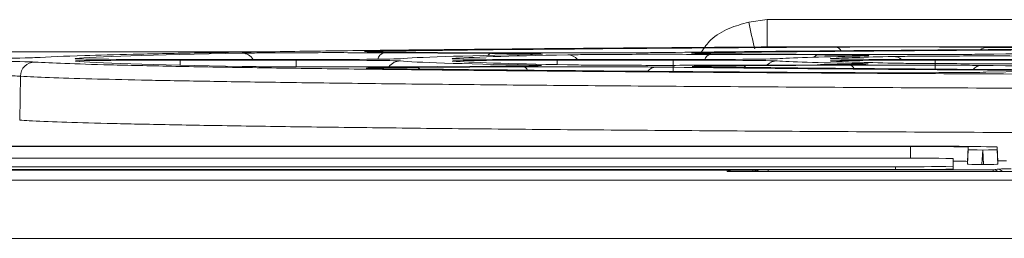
# Model space of a CAD drawing. Header units: millimetres. Extents: x 0 to 2100, y 0 to 1485.
# Tile 44 of 68: x 463.34 to 497.45, y 1304.89 to 1312.49. Entities that reach past the tile are written whole.
import ezdxf

# ---------------------------------------------------------------- set-up
doc = ezdxf.new("R2010")
doc.units = ezdxf.units.MM
doc.header["$LTSCALE"] = 5

msp = doc.modelspace()

# ---------------------------------------------------------------- linework, layer by layer
at = {"color": 7, "linetype": 'Continuous', "lineweight": 15}
for p, q in [((488.596, 1312.398), (489.239, 1312.489)), ((489.239, 1312.489), (489.239, 1311.541)), ((489.239, 1312.489), (499.209, 1312.489)), ((475.382, 1311.375), (475.371, 1311.375)), ((475.954, 1311.337), (479.688, 1311.318)), ((480.797, 1311.335), (477.06, 1311.354)), ((481.351, 1311.287), (481.103, 1311.279)), ((486.687, 1311.318), (486.679, 1311.319)), ((487.259, 1311.28), (490.997, 1311.261)), ((492.109, 1311.278), (488.369, 1311.297)), ((499.209, 1311.541), (489.239, 1311.541)), ((492.676, 1311.231), (492.451, 1311.223)), ((496.85, 1311.525), (498.856, 1311.494)), ((472.911, 1311.102), (468.897, 1311.102)), ((468.897, 1311.083), (472.911, 1311.083)), ((481.333, 1310.888), (481.333, 1310.888)), ((485.978, 1311.102), (481.953, 1311.102)), ((481.953, 1311.083), (485.978, 1311.083)), ((490.964, 1310.924), (487.258, 1310.905)), ((488.385, 1310.888), (492.088, 1310.907)), ((491.496, 1311.046), (491.49, 1311.046)), ((492.652, 1310.945), (492.647, 1310.945)), ((499.108, 1311.102), (495.056, 1311.102)), ((495.056, 1311.083), (499.108, 1311.083)), ((475.421, 1310.799), (475.413, 1310.799)), ((479.646, 1310.867), (475.954, 1310.848)), ((477.085, 1310.831), (480.775, 1310.85)), ((486.725, 1310.855), (486.717, 1310.856)), ((498.82, 1310.691), (496.811, 1310.661)), ((463.365, 1310.524), (463.338, 1308.996)), ((494.202, 1308.091), (462.701, 1308.091)), ((462.701, 1308.083), (494.202, 1308.083)), ((496.202, 1308.065), (496.176, 1307.565)), ((496.176, 1307.465), (496.202, 1307.965)), ((496.202, 1308.065), (496.202, 1307.965)), ((496.701, 1307.961), (496.675, 1307.46)), ((496.701, 1307.961), (496.702, 1307.961)), ((496.729, 1307.46), (496.702, 1307.961)), ((497.202, 1307.965), (497.202, 1308.065)), ((497.202, 1308.065), (497.228, 1307.565)), ((497.202, 1307.965), (497.228, 1307.465)), ((493.676, 1307.678), (425.676, 1307.678)), ((495.676, 1307.399), (495.676, 1307.661)), ((496.176, 1307.565), (496.176, 1307.465)), ((497.531, 1307.587), (497.227, 1307.588)), ((497.228, 1307.465), (497.228, 1307.565)), ((425.676, 1307.381), (493.676, 1307.381)), ((425.676, 1307.281), (493.676, 1307.281)), ((430.312, 1307.262), (488.735, 1307.262)), ((487.843, 1307.255), (430.556, 1307.255)), ((487.846, 1307.215), (487.843, 1307.255)), ((512.298, 1307.215), (487.846, 1307.215)), ((488.735, 1307.262), (488.795, 1307.272)), ((489.274, 1307.276), (497.069, 1307.276)), ((493.676, 1307.381), (493.676, 1307.281)), ((495.676, 1307.399), (495.676, 1307.299)), ((496.675, 1307.46), (496.729, 1307.46)), ((497.069, 1307.276), (497.202, 1307.298)), ((426.983, 1306.909), (573.161, 1306.909)), ((573.161, 1304.892), (426.983, 1304.892))]:
    msp.add_line(p, q, dxfattribs=at)
at = {"color": 8, "linetype": 'Continuous', "lineweight": 15}
for p, q in [((419.801, 1311.366), (471.553, 1311.366)), ((468.897, 1311.083), (468.897, 1310.906)), ((472.911, 1311.083), (472.911, 1310.852)), ((481.953, 1311.083), (481.953, 1310.927)), ((485.978, 1311.083), (485.978, 1310.689)), ((495.056, 1311.083), (495.056, 1310.77)), ((494.202, 1308.083), (494.202, 1307.677)), ((488.735, 1307.262), (488.735, 1307.215)), ((489.274, 1307.215), (489.274, 1307.276)), ((497.069, 1307.215), (497.069, 1307.276))]:
    msp.add_line(p, q, dxfattribs=at)
at = {"color": 8, "linetype": 'Continuous', "lineweight": 15, "flags": 128}
for points in [[(465.376, 1311.126), (465.369, 1311.128), (465.275, 1311.137)], [(478.446, 1311.126), (478.433, 1311.128), (478.339, 1311.137)], [(491.577, 1311.125), (491.556, 1311.13), (491.462, 1311.139)]]:
    msp.add_lwpolyline(points, dxfattribs=at)
at = {"color": 8, "linetype": 'Continuous', "lineweight": 15}
for centre, radius, start, end in [((505.675, 1315.747), 17.404, 191.0923, 194.2165), ((471.039, 1310.877), 0.447, 30.2677, 88.4445), ((476.032, 1311.057), 0.291, 105.5632, 168.6582), ((479.703, 1311.143), 0.176, 94.7649, 143.7958), ((482.316, 1310.824), 0.443, 38.9969, 89.0777), ((487.308, 1311.038), 0.247, 101.3603, 164.5702), ((491.012, 1311.084), 0.178, 94.9393, 145.5198), ((491.58, 1311.295), 0.241, 28.2109, 84.0431), ((496.856, 1311.127), 0.398, 90.8479, 126.9302), ((476.527, 1310.556), 0.498, 90.0795, 143.9162), ((488.372, 1310.719), 0.169, 40.8322, 85.6949), ((489.584, 1310.559), 0.496, 90.1117, 134.0566), ((492.06, 1310.701), 0.207, 26.2565, 82.0468), ((493.605, 1310.762), 0.446, 50.0798, 89.4806), ((496.658, 1310.531), 0.367, 91.7543, 141.3192), ((477.072, 1310.662), 0.17, 40.5409, 85.6664), ((480.745, 1310.643), 0.209, 25.4166, 81.9293), ((485.403, 1310.455), 0.387, 92.1814, 141.3601), ((488.735, 1307.022), 0.24, 53.4927, 89.9663), ((488.795, 1307.032), 0.24, 49.6488, 89.9653), ((497.069, 1307.036), 0.24, 48.2047, 89.9649), ((497.202, 1307.058), 0.24, 40.7625, 89.9607)]:
    msp.add_arc(centre, radius, start, end, dxfattribs=at)
at = {"color": 7, "linetype": 'Continuous', "lineweight": 15}
for centre, radius, start, end in [((463.863, 1310.517), 0.498, 90.3534, 179.2031), ((494.952, 1222.127), 85.968, 88.50021, 90.49983), ((494.702, 1250.773), 57.312, 88.50021, 90.49983), ((494.176, 1250.369), 57.312, 88.50021, 90.49983), ((495.726, 1298.846), 8.731, 87.046, 90.3286), ((494.176, 1364.691), 57.312, 269.50017, 271.49979), ((494.176, 1364.591), 57.312, 269.50017, 271.49979)]:
    msp.add_arc(centre, radius, start, end, dxfattribs=at)
for centre, major_axis, ratio, start_param, end_param in [((526.702, 1311.093), (61.632, 0), 0.008727, 2.697385, 3.06006), ((526.702, 1311.093), (61.632, 0), 0.008727, 2.176644, 2.538989), ((526.702, 1311.092), (50.368, 0), 0.008727, 2.702917, 3.05306), ((526.702, 1311.093), (48.632, 0), 0.008727, 2.72028, 3.036295), ((526.702, 1311.092), (50.368, 0), 0.008727, 2.182209, 2.531829), ((526.702, 1311.093), (48.632, 0), 0.008727, 2.200417, 2.515989), ((493.686, 1311.509), (3.653, 0), 0.008727, 0.523203, 2.176644), ((526.702, 1311.092), (37.368, 0), 0.008727, 2.210237, 2.504372), ((459.362, 1311.175), (4.545, 0), 0.008727, 4.712389, 6.143605), ((459.362, 1311.01), (4.542, 0), 0.008727, 0.139279, 1.570796), ((468.897, 1311.134), (3.634, 0), 0.008727, 3.217296, 4.712389), ((526.702, 1311.093), (61.632, 0), 0.008727, 3.224037, 3.585732), ((468.897, 1311.051), (3.629, 0), 0.008727, 1.570796, 2.729425), ((472.911, 1311.134), (3.634, 0), 0.008727, 4.712389, 6.194653), ((472.911, 1311.051), (3.629, 0), 0.008727, 0.087621, 1.570796), ((526.702, 1311.092), (50.368, 0), 0.008727, 3.229214, 3.57863), ((481.953, 1311.134), (3.634, 0), 0.008727, 3.219, 4.712389), ((526.702, 1311.093), (48.632, 0), 0.008727, 3.2478, 3.562723), ((481.953, 1311.051), (3.629, 0), 0.008727, 1.570796, 2.75427), ((485.978, 1311.134), (3.634, 0), 0.008727, 4.712389, 6.166617), ((485.978, 1311.051), (3.629, 0), 0.008727, 0.11566, 1.570796), ((526.702, 1311.092), (37.368, 0), 0.008727, 3.257253, 3.55118), ((526.702, 1311.092), (37.368, 0), 0.008727, 2.730237, 3.025024), ((495.056, 1311.134), (3.634, 0), 0.008727, 3.21811, 4.712389), ((526.702, 1311.093), (35.632, 0), 0.008727, 2.761843, 2.993057), ((526.702, 1311.093), (35.632, 0), 0.008727, 3.291033, 3.520951), ((495.056, 1311.051), (3.629, 0), 0.008727, 1.570796, 2.793718), ((526.702, 1311.092), (37.368, 0), 0.008727, 3.777891, 4.072403), ((526.702, 1311.093), (61.632, 0), 0.008727, 3.745103, 4.107062), ((526.702, 1311.092), (50.368, 0), 0.008727, 3.750577, 4.100451), ((526.702, 1311.093), (48.632, 0), 0.008727, 3.768007, 4.083307), ((493.686, 1310.676), (3.61, 0), 0.008727, 4.107062, 5.75919), ((496.702, 1307.965), (0.501, 0), 0.008727, 3.141592, 4.70965), ((496.701, 1307.965), (0.501, 0), 0.008727, 4.715128, 6.283186), ((487.843, 1307.015), (0.166, 0.175), 0.991299, 0.171815, 0.763583), ((489.274, 1307.272), (0.48, 0), 0.008727, 1.570796, 3.089233), ((496.676, 1307.465), (0.501, 0), 0.008727, 3.141592, 4.70965), ((496.727, 1307.465), (0.501, 0), 0.008727, 4.715128, 6.283186), ((497.682, 1307.298), (0.48, 0), 0.008727, 1.570796, 3.089233)]:
    msp.add_ellipse(centre, major_axis=major_axis, ratio=ratio, start_param=start_param, end_param=end_param, dxfattribs=at)
at = {"color": 8, "linetype": 'Continuous', "lineweight": 15}
for centre, major_axis, start_param, end_param in [((468.897, 1311.051), (3.629, 0), 2.729425, 3.224037), ((468.897, 1311.134), (3.634, 0), 3.06006, 3.217296), ((481.953, 1311.051), (3.629, 0), 2.75427, 3.2478), ((481.953, 1311.134), (3.634, 0), 3.036295, 3.219), ((495.056, 1311.051), (3.629, 0), 2.793718, 3.291033), ((495.056, 1311.134), (3.634, 0), 2.993057, 3.21811)]:
    msp.add_ellipse(centre, major_axis=major_axis, ratio=0.008727, start_param=start_param, end_param=end_param, dxfattribs=at)
at = {"color": 7, "linetype": 'Continuous', "lineweight": 15}
for points, knots in [([(486.957, 1311.366), (487.058, 1311.514), (487.301, 1311.866), (487.897, 1312.208), (488.366, 1312.336), (488.596, 1312.398)], [0, 0, 0, 0, 0.267888, 0.63998, 1, 1, 1, 1]), ([(488.901, 1311.537), (487.572, 1311.528), (484.913, 1311.51), (481.221, 1311.479), (477.777, 1311.446), (474.615, 1311.41), (471.79, 1311.371), (469.3, 1311.33), (467.208, 1311.287), (465.173, 1311.233), (464.358, 1311.194), (463.863, 1311.17)], [0, 0, 0, 0, 0.100376, 0.200753, 0.303791, 0.40683, 0.51166, 0.616491, 0.724367, 0.832243, 1, 1, 1, 1]), ([(471.051, 1311.324), (471.23, 1311.327), (471.608, 1311.332), (472.54, 1311.338), (473.666, 1311.342), (474.875, 1311.342), (475.594, 1311.339), (475.954, 1311.337)], [0, 0, 0, 0, 0.1828325, 0.3867806, 0.5909153, 0.795467, 1, 1, 1, 1]), ([(477.06, 1311.354), (476.773, 1311.356), (476.167, 1311.359), (475.562, 1311.367), (475.437, 1311.373), (475.382, 1311.376)], [0, 0, 0, 0, 0.3352921, 0.7095582, 1, 1, 1, 1]), ([(479.688, 1311.318), (479.822, 1311.318), (480.288, 1311.315), (480.9, 1311.309), (481.312, 1311.303), (481.338, 1311.299), (481.338, 1311.299)], [0, 0, 0, 0, 0.16697, 0.579437, 0.992315, 1, 1, 1, 1]), ([(485.411, 1311.344), (485.315, 1311.343), (484.983, 1311.339), (484.215, 1311.334), (483.086, 1311.331), (481.877, 1311.331), (481.157, 1311.334), (480.797, 1311.335)], [0, 0, 0, 0, 0.091333, 0.318314, 0.545386, 0.772699, 1, 1, 1, 1]), ([(481.37, 1311.287), (481.371, 1311.287), (481.374, 1311.287), (481.358, 1311.286), (481.351, 1311.286)], [0, 0, 0, 0, 0.503585, 1, 1, 1, 1]), ([(482.323, 1311.266), (482.51, 1311.269), (482.891, 1311.275), (483.845, 1311.281), (484.971, 1311.285), (486.18, 1311.285), (486.899, 1311.282), (487.259, 1311.28)], [0, 0, 0, 0, 0.193925, 0.395082, 0.596443, 0.798231, 1, 1, 1, 1]), ([(488.369, 1311.297), (488.061, 1311.299), (487.435, 1311.303), (486.842, 1311.311), (486.733, 1311.317), (486.687, 1311.319)], [0, 0, 0, 0, 0.355534, 0.7244273, 1, 1, 1, 1]), ([(486.758, 1311.332), (486.76, 1311.332), (486.806, 1311.335), (487.047, 1311.338), (487.281, 1311.341)], [0, 0, 0, 0, 0.028553, 1, 1, 1, 1]), ([(489.239, 1311.541), (489.189, 1311.54), (489.101, 1311.539), (488.961, 1311.538), (488.901, 1311.537)], [0, 0, 0, 0, 0.573486, 1, 1, 1, 1]), ([(490.997, 1311.261), (491.104, 1311.261), (491.545, 1311.258), (492.155, 1311.253), (492.587, 1311.246), (492.624, 1311.243), (492.625, 1311.243)], [0, 0, 0, 0, 0.13788, 0.563994, 0.990497, 1, 1, 1, 1]), ([(496.667, 1311.286), (496.589, 1311.286), (496.268, 1311.282), (495.527, 1311.277), (494.398, 1311.274), (493.189, 1311.274), (492.469, 1311.277), (492.109, 1311.278)], [0, 0, 0, 0, 0.074175, 0.305459, 0.536823, 0.768417, 1, 1, 1, 1]), ([(492.679, 1311.23), (492.681, 1311.23), (492.684, 1311.23), (492.677, 1311.23), (492.676, 1311.23)], [0, 0, 0, 0, 0.885794, 1, 1, 1, 1]), ([(493.609, 1311.208), (493.809, 1311.211), (494.192, 1311.218), (495.187, 1311.224), (496.313, 1311.227), (497.522, 1311.227), (498.242, 1311.224), (498.602, 1311.223)], [0, 0, 0, 0, 0.213258, 0.409549, 0.606074, 0.803047, 1, 1, 1, 1]), ([(463.86, 1311.016), (464.174, 1310.999), (464.804, 1310.966), (466.41, 1310.917), (468.515, 1310.869), (471.06, 1310.825), (473.936, 1310.784), (477.083, 1310.746), (480.622, 1310.711), (484.496, 1310.678), (488.643, 1310.649), (493.035, 1310.622), (497.71, 1310.599), (502.593, 1310.58), (507.626, 1310.564), (512.766, 1310.552), (518.056, 1310.543), (523.396, 1310.539), (528.733, 1310.538), (534.043, 1310.542), (539.365, 1310.549), (544.595, 1310.56), (549.66, 1310.576), (554.54, 1310.594), (559.269, 1310.616), (563.754, 1310.642), (567.954, 1310.671), (571.856, 1310.702), (575.483, 1310.737), (578.756, 1310.775), (581.633, 1310.814), (584.117, 1310.855), (586.204, 1310.898), (588.234, 1310.952), (589.049, 1310.991), (589.544, 1311.016)], [0, 0, 0, 0, 0.031484, 0.063228, 0.095798, 0.128655, 0.157594, 0.186734, 0.216508, 0.246501, 0.275645, 0.304788, 0.334348, 0.364339, 0.393481, 0.422623, 0.452182, 0.482171, 0.51111, 0.540249, 0.570023, 0.600015, 0.629157, 0.658299, 0.687857, 0.717846, 0.746786, 0.775927, 0.805701, 0.835694, 0.864838, 0.893982, 0.923541, 0.953532, 1, 1, 1, 1]), ([(481.333, 1310.89), (481.291, 1310.887), (481.192, 1310.881), (480.604, 1310.873), (479.965, 1310.869), (479.646, 1310.867)], [0, 0, 0, 0, 0.270894, 0.635458, 1, 1, 1, 1]), ([(487.258, 1310.905), (486.913, 1310.904), (486.21, 1310.901), (485.018, 1310.901), (483.886, 1310.904), (482.907, 1310.91), (482.515, 1310.916), (482.319, 1310.919)], [0, 0, 0, 0, 0.193711, 0.395053, 0.596522, 0.798267, 1, 1, 1, 1]), ([(486.845, 1310.872), (486.855, 1310.872), (486.937, 1310.876), (487.443, 1310.882), (488.071, 1310.886), (488.385, 1310.888)], [0, 0, 0, 0, 0.063422, 0.531729, 1, 1, 1, 1]), ([(492.647, 1310.947), (492.606, 1310.944), (492.507, 1310.938), (491.921, 1310.93), (491.283, 1310.926), (490.964, 1310.924)], [0, 0, 0, 0, 0.26717, 0.633596, 1, 1, 1, 1]), ([(492.088, 1310.907), (492.201, 1310.907), (492.657, 1310.91), (493.562, 1310.911), (494.746, 1310.911), (495.852, 1310.906), (496.382, 1310.901), (496.646, 1310.899)], [0, 0, 0, 0, 0.075132, 0.306077, 0.537143, 0.76858, 1, 1, 1, 1]), ([(498.599, 1310.962), (498.207, 1310.961), (497.454, 1310.958), (496.212, 1310.958), (495.096, 1310.962), (494.148, 1310.968), (493.785, 1310.974), (493.603, 1310.978)], [0, 0, 0, 0, 0.2131546, 0.4096113, 0.6062165, 0.8031148, 1, 1, 1, 1]), ([(463.365, 1310.524), (463.293, 1310.528), (463.126, 1310.535), (462.436, 1310.546), (461.363, 1310.554), (460.271, 1310.558), (459.59, 1310.558), (459.362, 1310.558)], [0, 0, 0, 0, 0.174853, 0.410345, 0.645835, 0.881314, 1, 1, 1, 1]), ([(475.954, 1310.848), (475.635, 1310.847), (474.959, 1310.844), (473.796, 1310.844), (472.656, 1310.847), (471.661, 1310.853), (471.253, 1310.859), (471.05, 1310.862)], [0, 0, 0, 0, 0.182552, 0.386698, 0.590958, 0.795485, 1, 1, 1, 1]), ([(475.957, 1310.788), (475.769, 1310.79), (475.48, 1310.794), (475.437, 1310.799), (475.422, 1310.801)], [0, 0, 0, 0, 0.65037, 1, 1, 1, 1]), ([(475.545, 1310.815), (475.555, 1310.815), (475.637, 1310.819), (476.143, 1310.825), (476.771, 1310.829), (477.085, 1310.831)], [0, 0, 0, 0, 0.063443, 0.531738, 1, 1, 1, 1]), ([(480.775, 1310.85), (480.915, 1310.851), (481.402, 1310.853), (482.346, 1310.854), (483.525, 1310.853), (484.618, 1310.849), (485.132, 1310.844), (485.388, 1310.841)], [0, 0, 0, 0, 0.092164, 0.318829, 0.545637, 0.772827, 1, 1, 1, 1]), ([(487.304, 1310.844), (487.095, 1310.847), (486.786, 1310.851), (486.74, 1310.856), (486.725, 1310.857)], [0, 0, 0, 0, 0.67664, 1, 1, 1, 1]), ([(590.039, 1310.524), (589.54, 1310.5), (588.731, 1310.461), (586.724, 1310.408), (584.657, 1310.365), (582.141, 1310.324), (579.232, 1310.284), (575.971, 1310.247), (572.375, 1310.213), (568.409, 1310.181), (564.15, 1310.152), (559.657, 1310.126), (554.945, 1310.104), (549.975, 1310.085), (544.847, 1310.07), (539.628, 1310.058), (534.332, 1310.051), (528.917, 1310.047), (523.498, 1310.047), (518.141, 1310.052), (512.858, 1310.06), (507.609, 1310.072), (502.511, 1310.088), (497.621, 1310.107), (492.945, 1310.13), (488.455, 1310.157), (484.251, 1310.186), (480.378, 1310.218), (476.837, 1310.253), (473.611, 1310.291), (471.264, 1310.324), (469.236, 1310.357), (467.496, 1310.39), (465.721, 1310.432), (464.27, 1310.477), (463.667, 1310.509), (463.365, 1310.524)], [0, 0, 0, 0, 0.0464674, 0.0754043, 0.1045421, 0.1343135, 0.1643039, 0.193243, 0.2223832, 0.2521572, 0.2821503, 0.3110857, 0.3402218, 0.3699916, 0.3999803, 0.4289185, 0.4580577, 0.4878307, 0.5178227, 0.5467583, 0.5758948, 0.6056649, 0.6356539, 0.6645907, 0.6937284, 0.7234997, 0.7534899, 0.7824287, 0.8115685, 0.8413421, 0.8713347, 0.8849616, 0.9122308, 0.9396677, 0.9697213, 1, 1, 1, 1]), ([(463.338, 1308.996), (463.444, 1308.99), (463.813, 1308.968), (464.731, 1308.931), (466.3, 1308.886), (468.322, 1308.841), (470.756, 1308.799), (473.575, 1308.758), (476.756, 1308.72), (480.334, 1308.683), (484.243, 1308.65), (488.431, 1308.62), (492.866, 1308.593), (497.59, 1308.569), (502.514, 1308.549), (507.591, 1308.533), (512.777, 1308.521), (518.119, 1308.512), (523.505, 1308.508), (528.886, 1308.508), (534.24, 1308.511), (539.604, 1308.519), (544.869, 1308.531), (549.972, 1308.546), (554.889, 1308.565), (559.657, 1308.588), (564.172, 1308.615), (568.4, 1308.644), (572.327, 1308.677), (575.975, 1308.712), (579.259, 1308.75), (582.152, 1308.791), (584.646, 1308.833), (586.746, 1308.877), (588.765, 1308.932), (589.576, 1308.972), (590.065, 1308.996)], [0, 0, 0, 0, 0.011583, 0.040622, 0.069864, 0.09942, 0.129407, 0.158346, 0.187486, 0.21726, 0.247253, 0.276294, 0.305539, 0.335098, 0.365088, 0.394129, 0.423373, 0.452931, 0.482921, 0.511859, 0.540998, 0.57077, 0.600762, 0.629802, 0.659046, 0.688604, 0.718592, 0.747532, 0.776672, 0.806446, 0.836438, 0.865375, 0.894725, 0.924285, 0.954275, 1, 1, 1, 1])]:
    msp.add_open_spline(points, degree=3, knots=knots, dxfattribs=at)
at = {"color": 8, "linetype": 'Continuous', "lineweight": 15}
for points, knots in [([(475.382, 1311.376), (475.359, 1311.377), (475.232, 1311.381), (475.371, 1311.389), (475.741, 1311.395), (475.926, 1311.398)], [0, 0, 0, 0, 0.100668, 0.550349, 1, 1, 1, 1]), ([(481.338, 1311.299), (481.417, 1311.296), (481.513, 1311.291), (481.375, 1311.288), (481.351, 1311.287)], [0, 0, 0, 0, 0.824678, 1, 1, 1, 1]), ([(486.687, 1311.319), (486.662, 1311.32), (486.542, 1311.324), (486.662, 1311.328), (486.758, 1311.332)], [0, 0, 0, 0, 0.206677, 1, 1, 1, 1]), ([(492.625, 1311.243), (492.714, 1311.239), (492.822, 1311.235), (492.697, 1311.231), (492.676, 1311.231)], [0, 0, 0, 0, 0.8284777, 1, 1, 1, 1]), ([(481.068, 1310.906), (481.127, 1310.905), (481.333, 1310.901), (481.471, 1310.895), (481.357, 1310.891), (481.333, 1310.89)], [0, 0, 0, 0, 0.242093, 0.845481, 1, 1, 1, 1]), ([(492.424, 1310.963), (492.469, 1310.962), (492.655, 1310.957), (492.788, 1310.952), (492.672, 1310.948), (492.647, 1310.947)], [0, 0, 0, 0, 0.20105, 0.830106, 1, 1, 1, 1]), ([(475.422, 1310.801), (475.382, 1310.802), (475.276, 1310.807), (475.441, 1310.812), (475.545, 1310.815)], [0, 0, 0, 0, 0.374434, 1, 1, 1, 1]), ([(486.725, 1310.857), (486.683, 1310.859), (486.575, 1310.864), (486.742, 1310.869), (486.845, 1310.872)], [0, 0, 0, 0, 0.383879, 1, 1, 1, 1])]:
    msp.add_open_spline(points, degree=3, knots=knots, dxfattribs=at)

doc.saveas('drawing.dxf')
